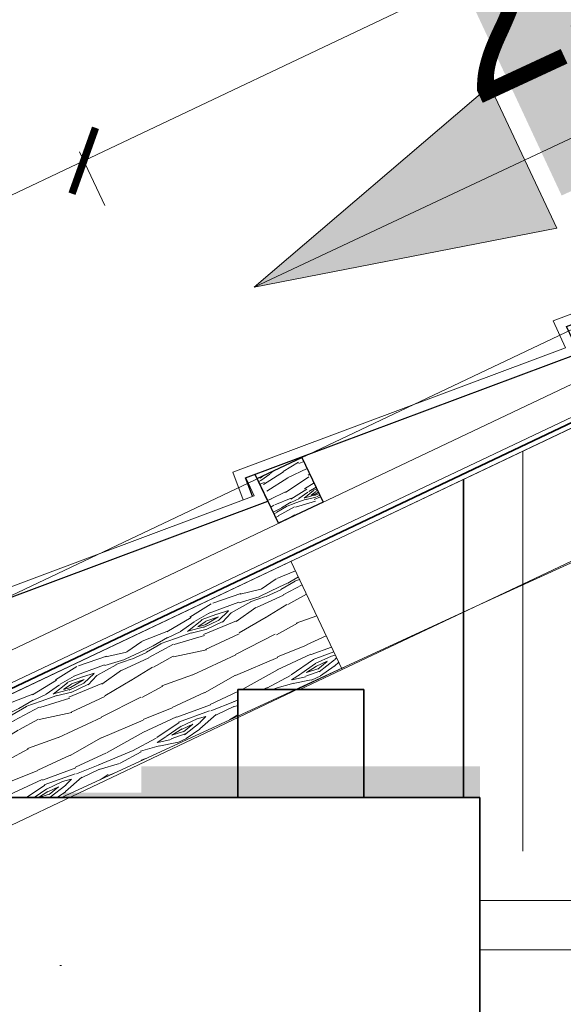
# Model space of a CAD drawing. Header units: millimetres. Extents: x -740 to 33545, y -26688 to 22494.
# Tile 175 of 256: x 8894 to 8949, y 13482 to 13581. Entities that reach past the tile are written whole.
import ezdxf
from ezdxf.lldxf.tags import DXFTag
from ezdxf.xclip import XClip

# ---------------------------------------------------------------- set-up
doc = ezdxf.new("R2010")
doc.units = ezdxf.units.MM
doc.header["$MEASUREMENT"] = 0
doc.header["$XCLIPFRAME"] = 0
doc.layers.get('Defpoints').update_dxf_attribs({"color": 252})
for name, color, linetype, lineweight in [('A_istniejące ściany', 252, 'Continuous', 35), ('A_izolacja', 252, 'Continuous', 9), ('A_l.przerywana', 252, 'ICAD_ISO03W100', 9), ('A_linie widokowe', 252, 'Continuous', 18), ('l. przekrojowa', 252, 'Continuous', 30), ('l.widokowa', 252, 'Continuous', 15), ('l.wypełnien', 252, 'Continuous', 5), ('wymiarowanie', 252, 'Continuous', 9)]:
    doc.layers.add(name, color=color, linetype=linetype, lineweight=lineweight)
doc.styles.add('Arial$001', font='arial.ttf', dxfattribs={"height": 1.791991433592})
doc.styles.add('styl2', font='simplex.shx')
doc.linetypes.add('BATTING', pattern='A,0.00254,-2.54,[134,ltypeshp.shx,S=2.54,R=0,X=-2.54,Y=0],-5.08,[134,ltypeshp.shx,S=2.54,R=180,X=2.54,Y=0],-2.54', length=10.16254)
tags = doc.linetypes.add('ICAD_ISO03W100', pattern=[30, 12, -18]).pattern_tags.tags
tags[6:7] = [DXFTag(74, 4), DXFTag(75, 0), DXFTag(340, '0'), DXFTag(46, 1.0), DXFTag(50, 0.0), DXFTag(44, 0.0), DXFTag(45, 0.0)]
tags[4:5] = [DXFTag(74, 4), DXFTag(75, 0), DXFTag(340, '0'), DXFTag(46, 1.0), DXFTag(50, 0.0), DXFTag(44, 0.0), DXFTag(45, 0.0)]
doc.dimstyles.new('Skala 1-50', dxfattribs={"dimtxt": 12, "dimasz": 5, "dimexe": 1, "dimexo": 1, "dimgap": 1.5, "dimtad": 1, "dimdec": 1, "dimrnd": 0.5, "dimtxsty": 'styl2', "dimblk": 'ARCHTICK', "dimcen": 5, "dimadec": 0, "dimazin": 0, "dimtfac": 1, "dimtdec": 1, "dimtmove": 1, "dimatfit": 3, "dimldrblk": 'ARCHTICK', "dimfxl": 0, "dimlwd": -1, "dimlwe": -1, "dimarcsym": 0})

# ---------------------------------------------------------------- blocks, each defined once
blk = doc.blocks.new('MF2E3E5B0')
at = {"true_color": 0xffffff}
blk.add_hatch(color=7, dxfattribs=at).paths.add_polyline_path([(84.43600267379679, 235.1401203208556), (84.43600267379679, 233.1876515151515), (88.67186720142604, 233.1876515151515), (88.67186720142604, 235.1401203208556)])
blk = doc.blocks.new('_ArchTick')
at = {"color": 0, "linetype": 'ByBlock', "const_width": 0.15}
blk.add_lwpolyline([(-0.5, -0.5), (0.5, 0.5)], dxfattribs=at)
blk = doc.blocks.new('*D1730')
at = {"layer": 'Defpoints', "color": 0}
for p in [(8715.796005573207, 13845.3221379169), (9285.313482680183, 13845.3221379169), (8739.065644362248, 13499.58975903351)]:
    blk.add_point(p, dxfattribs=at)
at = {"layer": 'wymiarowanie', "color": 0}
for p, q in [((8720.796005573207, 13845.3221379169), (8714.796005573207, 13845.3221379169)), ((8715.796005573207, 13499.58975903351), (8715.796005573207, 13845.3221379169)), ((8720.796005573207, 13499.58975903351), (8714.796005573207, 13499.58975903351))]:
    blk.add_line(p, q, dxfattribs=at)
at = {"layer": 'wymiarowanie', "color": 0, "xscale": 5, "yscale": 5, "zscale": 5}
for p, rotation in [((8715.796005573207, 13845.3221379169), 90), ((8715.796005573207, 13499.58975903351), 270)]:
    blk.add_blockref('_ArchTick', p, dxfattribs=dict(at, rotation=rotation))
at = {"layer": 'wymiarowanie', "color": 0, "insert": (8707.450005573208, 13672.45594847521), "char_height": 12, "attachment_point": 5, "rotation": 90, "style": 'styl2'}
blk.add_mtext('345,5', dxfattribs=at)
blk = doc.blocks.new('*D1761')
at = {"layer": 'Defpoints', "color": 0}
for p in [(8900.692276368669, 13566.87598462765), (8913.216103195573, 13540.47125995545), (8849.98845261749, 13510.48222744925)]:
    blk.add_point(p, dxfattribs=at)
at = {"layer": 'wymiarowanie', "color": 0}
for p, q in [((8837.464625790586, 13536.88695212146), (8900.692276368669, 13566.87598462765)), ((8902.834989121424, 13562.35837662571), (8900.263733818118, 13567.77950622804)), ((8839.607338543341, 13532.36934411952), (8837.036083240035, 13537.79047372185))]:
    blk.add_line(p, q, dxfattribs=at)
at = {"layer": 'wymiarowanie', "color": 0, "xscale": 5, "yscale": 5, "zscale": 5}
for p, rotation in [((8900.692276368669, 13566.87598462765), 25.37510224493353), ((8837.464625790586, 13536.88695212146), 205.3751022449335)]:
    blk.add_blockref('_ArchTick', p, dxfattribs=dict(at, rotation=rotation))
at = {"layer": 'wymiarowanie', "color": 0, "insert": (8865.735819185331, 13558.92893685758), "char_height": 12, "attachment_point": 5, "rotation": 25.375102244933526, "style": 'styl2'}
blk.add_mtext('70', dxfattribs=at)
blk = doc.blocks.new('*D2457')
at = {"layer": 'Defpoints', "color": 0}
for p in [(8976.514414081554, 13602.83861381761), (8989.037938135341, 13576.43374554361), (8913.215691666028, 13540.47212976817)]:
    blk.add_point(p, dxfattribs=at)
at = {"layer": 'wymiarowanie', "color": 0}
for p, q in [((8978.657075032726, 13598.32098124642), (8976.085881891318, 13603.74214033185)), ((8900.69216761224, 13566.87699804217), (8976.514414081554, 13602.83861381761)), ((8902.834828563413, 13562.35936547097), (8900.263635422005, 13567.78052455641))]:
    blk.add_line(p, q, dxfattribs=at)
at = {"layer": 'wymiarowanie', "color": 0, "xscale": 5, "yscale": 5, "zscale": 5}
for p, rotation in [((8976.514414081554, 13602.83861381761), 25.37444525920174), ((8900.69216761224, 13566.87699804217), 205.3744452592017)]:
    blk.add_blockref('_ArchTick', p, dxfattribs=dict(at, rotation=rotation))
at = {"layer": 'wymiarowanie', "color": 0, "insert": (8935.260739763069, 13591.90531274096), "char_height": 12, "attachment_point": 5, "rotation": 25.374445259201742, "style": 'styl2'}
blk.add_mtext('84', dxfattribs=at)

msp = doc.modelspace()

# ---------------------------------------------------------------- hatches: boundary and pattern name
for points in [[(8933.98304591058, 13595.60637564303), (8968.546353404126, 13611.64771931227), (8983.595449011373, 13579.39965729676), (8949.032141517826, 13563.35831362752)], [(8917.941702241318, 13554.09733171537), (8948.536017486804, 13560.05082008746), (8941.755655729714, 13574.4384169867)]]:
    msp.add_hatch(color=256).paths.add_polyline_path(points)
at = {"layer": 'l.wypełnien'}
h = msp.add_hatch(dxfattribs=at)
h.set_pattern_fill('WOOD8', color=256, scale=10, angle=25.37510224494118, style=0)
h.set_pattern_definition([(15.07030224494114, (6597.613373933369, -2799.52010767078), (58.49670824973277, 16.67738744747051), [1.11803, -110.68536]), (25.37510224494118, (6598.692956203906, -2799.229415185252), (4.749790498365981, 13.32064150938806), [1.1, -8.9]), (43.81000224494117, (6599.686829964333, -2798.758018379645), (13.78501727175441, 17.60605445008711), [0.94868, -30.67409]), (198.2501022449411, (6600.371436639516, -2798.101273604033), (67.53193360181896, 20.96277968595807), [0.8062300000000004, -79.81635000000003]), (200.1807022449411, (6599.605765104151, -2798.353755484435), (94.63757113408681, 33.81908506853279), [1.10454, -109.34907]), (219.4113022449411, (6598.56903708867, -2798.734800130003), (-22.82023576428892, -21.89147730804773), [1.23693, -39.99411999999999]), (34.83740224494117, (6598.33619121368, -2799.17727363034), (40.89066947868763, 30.46233003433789), [0.6082799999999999, -60.21934999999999]), (19.03490224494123, (6598.835449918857, -2798.82979593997), (-76.56715490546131, -25.2481712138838), [0.9055399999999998, -89.64830999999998]), (211.0857022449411, (6599.691473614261, -2798.534459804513), (-77.03150768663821, -47.60405496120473), [1.00499, -99.49377000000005]), (194.0652022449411, (6598.830806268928, -2799.053354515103), (40.42628617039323, 8.1065106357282), [0.5098999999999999, -50.48028999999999]), (20.18070224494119, (6596.843058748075, -2799.996148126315), (-94.6375711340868, -33.81908506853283), [1.10454, -109.34907]), (14.06520224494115, (6597.879786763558, -2799.615103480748), (-40.42628617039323, -8.106510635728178), [1.0198, -49.97039]), (25.37510224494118, (6598.869016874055, -2799.367265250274), (4.749790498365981, 13.32064150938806), [1.2, -8.8]), (45.93110224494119, (6599.953242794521, -2798.853014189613), (36.60526283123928, 39.49753126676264), [0.8544, -84.58564000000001]), (29.18920224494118, (6600.547497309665, -2798.239123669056), (122.2075663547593, 69.031225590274), [1.50333, -148.82963]), (20.18070224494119, (6601.859925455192, -2797.50595768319), (-94.6375711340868, -33.81908506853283), [1.10454, -109.34907]), (25.37510224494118, (6602.896653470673, -2797.124913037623), (4.749790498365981, 13.32064150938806), [1.1, -8.9]), (30.56950224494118, (6594.855311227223, -2800.938941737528), (86.06676105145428, 51.88943078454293), [1.104539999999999, -109.34907]), (20.18070224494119, (6595.806330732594, -2800.377192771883), (-94.6375711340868, -33.81908506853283), [1.10454, -109.34907]), (25.37510224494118, (6594.769602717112, -2800.75823741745), (4.749790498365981, 13.32064150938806), [0.6, -9.399999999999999]), (30.56950224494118, (6595.311715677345, -2800.501111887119), (86.06676105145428, 51.88943078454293), [1.104539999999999, -109.34907]), (25.37510224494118, (6596.262735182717, -2799.939362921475), (4.749790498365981, 13.32064150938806), [1, -9]), (35.67990224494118, (6597.166256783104, -2799.510820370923), (-49.92590115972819, -34.74772685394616), [1.11803, -110.68536]), (30.56950224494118, (6598.07442203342, -2798.85871924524), (86.06676105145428, 51.88943078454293), [1.104539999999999, -109.34907]), (20.18070224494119, (6599.025441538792, -2798.296970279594), (-94.6375711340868, -33.81908506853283), [1.10454, -109.34907]), (20.18070224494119, (6600.062169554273, -2797.915925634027), (-94.6375711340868, -33.81908506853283), [1.10454, -109.34907]), (17.24500224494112, (6601.098897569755, -2797.53488098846), (-58.49671674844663, -16.67734189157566), [1.41421, -69.29646000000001]), (25.37510224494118, (6602.449536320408, -2797.115625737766), (4.749790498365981, 13.32064150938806), [1.5, -8.5]), (12.84630224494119, (6604.659382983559, -2802.708172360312), (49.46150671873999, 12.39191648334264), [0.9219500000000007, -91.27349000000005]), (19.66450224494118, (6605.558260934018, -2802.503188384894), (-85.6023699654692, -29.53359919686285), [1.004990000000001, -99.49377000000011]), (33.50520224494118, (6604.659382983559, -2802.708172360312), (49.92587125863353, 34.74776225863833), [0.7071099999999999, -70.00357]), (34.83740224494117, (6605.248993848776, -2802.317840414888), (40.89066947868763, 30.46233003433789), [1.21655, -59.61106999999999]), (25.37510224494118, (6597.212295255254, -2805.90831053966), (4.749790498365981, 13.32064150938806), [1.2, -8.8]), (15.91280224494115, (6598.296521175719, -2805.394059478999), (-49.46150454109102, -12.39193165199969), [0.60828, -60.21935]), (227.1765022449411, (6598.881488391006, -2805.227286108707), (22.8202253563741, 21.89149288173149), [0.53852, -53.31313]), (218.3697022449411, (6598.515436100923, -2805.62226170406), (72.74611034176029, 56.63924296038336), [1.33417, -132.08247]), (18.25010224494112, (6605.653256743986, -2802.236775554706), (-67.53193360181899, -20.962779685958), [0.80623, -79.81635]), (32.50010224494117, (6605.653256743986, -2802.236775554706), (58.96109731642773, 39.03318064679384), [0.80623, -79.81635]), (25.37510224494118, (6597.298003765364, -2806.089014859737), (4.749790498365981, 13.32064150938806), [0.8, -9.200000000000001]), (219.4113022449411, (6598.020821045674, -2805.746180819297), (-22.82023576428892, -21.89147730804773), [0.8246199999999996, -40.40643999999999]), (22.00860224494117, (6599.157188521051, -2804.875164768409), (-148.8489224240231, -59.53149012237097), [1.702939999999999, -168.5909299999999]), (23.08450224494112, (6600.736029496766, -2804.236994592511), (-221.1305925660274, -93.81503505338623), [2.502000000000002, -247.6979200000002]), (28.55490224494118, (6603.03768775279, -2803.255990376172), (149.3132894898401, 81.88737081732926), [1.80278, -178.47479]), (34.83740224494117, (6604.621172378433, -2802.394261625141), (40.89066947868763, 30.46233003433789), [1.82483, -59.0028]), (35.67990224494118, (6597.59798355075, -2806.721479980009), (-49.92590115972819, -34.74772685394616), [1.11803, -110.68536]), (41.32050224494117, (6598.506148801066, -2806.069378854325), (-31.8554401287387, -26.17691756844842), [1.456019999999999, -71.34507999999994]), (25.37510224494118, (6599.599662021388, -2805.108010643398), (4.749790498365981, 13.32064150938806), [1.3, -8.7]), (17.24500224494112, (6600.774240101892, -2804.550905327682), (-58.49671674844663, -16.67734189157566), [1.41421, -69.29646000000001]), (28.95140224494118, (6602.124878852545, -2804.131650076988), (131.2428602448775, 73.3165175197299), [1.60312, -158.70907]), (16.62890224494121, (6603.527659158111, -2803.355629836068), (67.53194952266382, 20.96272176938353), [1.31529, -130.21417]), (11.33890224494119, (6604.787945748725, -2802.979228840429), (-31.39107012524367, -3.821080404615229), [1.23693, -39.99412]), (25.37510224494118, (6606.000734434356, -2802.736034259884), (4.749790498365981, 13.32064150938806), [0.7000000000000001, -9.3]), (200.1807022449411, (6599.157188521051, -2804.875164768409), (94.63757113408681, 33.81908506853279), [2.209070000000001, -108.24454]), (20.61150224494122, (6596.912315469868, -2805.275845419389), (-103.6727738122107, -38.10454511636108), [2.40832, -118.00763]), (25.37510224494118, (6599.166475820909, -2804.428047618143), (4.749790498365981, 13.32064150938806), [2.3, -7.7]), (29.46070224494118, (6601.244575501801, -2803.442399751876), (113.1724004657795, 64.74571326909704), [2.807129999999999, -137.54955]), (25.37510224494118, (6603.688727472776, -2802.061776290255), (4.749790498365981, 13.32064150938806), [2.5, -7.5]), (32.50010224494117, (6597.812254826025, -2807.173240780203), (58.96109731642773, 39.03318064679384), [2.41868, -78.2039]), (31.71530224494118, (6599.85214390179, -2805.873682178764), (67.99629036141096, 43.31863175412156), [1.81108, -88.74277000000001]), (22.88550224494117, (6601.392774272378, -2804.921601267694), (-203.0602494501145, -85.2439814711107), [2.30217, -227.91512]), (18.85530224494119, (6603.513728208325, -2804.026305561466), (-247.7718886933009, -84.31541852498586), [3.52278, -348.7555199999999]), (28.38790224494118, (6595.026728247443, -2801.300350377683), (158.3484450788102, 86.17291224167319), [1.90263, -188.36035]), (17.24500224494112, (6596.700565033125, -2800.395767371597), (-58.49671674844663, -16.67734189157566), [2.12132, -68.58936000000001]), (22.98920224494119, (6598.726523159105, -2799.766884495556), (-212.0953244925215, -89.52972853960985), [2.40208, -237.80616]), (35.99480224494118, (6600.93782925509, -2798.828734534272), (-90.81647597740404, -65.21017876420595), [1.62788, -161.16032]), (25.37510224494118, (6602.254901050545, -2797.872009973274), (4.749790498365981, 13.32064150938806), [2, -8]), (22.19530224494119, (6594.512477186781, -2800.216124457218), (-157.8840637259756, -63.8171006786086), [1.802779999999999, -178.4747899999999]), (31.38410224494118, (6596.181670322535, -2799.535100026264), (-86.06673520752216, -51.88946382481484), [1.9105, -189.13923]), (32.08490224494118, (6597.812652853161, -2798.54016486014), (-77.03155376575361, -47.60399454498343), [1.71172, -169.4607]), (19.66450224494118, (6599.26293106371, -2797.630938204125), (-85.6023699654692, -29.53359919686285), [2.009980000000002, -98.4887800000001]), (13.28030224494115, (6601.155682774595, -2796.954557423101), (-89.88781126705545, -20.49833071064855), [1.431779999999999, -141.7464299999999]), (34.83740224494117, (6602.549175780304, -2796.625654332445), (40.89066947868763, 30.46233003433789), [1.21655, -59.61106999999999]), (29.18920224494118, (6595.326708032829, -2801.932815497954), (122.2075663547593, 69.031225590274), [1.50333, -148.82963]), (12.57080224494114, (6596.639136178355, -2801.199649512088), (-130.314096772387, -28.60480758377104), [2.2561, -223.35418]), (25.37510224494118, (6598.841154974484, -2800.70861670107), (4.749790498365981, 13.32064150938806), [2.5, -7.5]), (30.81540224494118, (6601.099958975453, -2799.637260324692), (-95.10198176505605, -56.17483801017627), [2.109499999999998, -208.8407299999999]), (32.08490224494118, (6602.911645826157, -2798.556616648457), (-77.03155376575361, -47.60399454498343), [1.71172, -169.4607]), (25.37510224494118, (6594.212497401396, -2799.583659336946), (4.749790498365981, 13.32064150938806), [1.7, -8.299999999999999]), (33.50520224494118, (6595.748484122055, -2798.855137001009), (49.92587125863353, 34.74776225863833), [2.82843, -67.88225]), (22.98920224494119, (6598.10692758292, -2797.293809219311), (-212.0953244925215, -89.52972853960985), [2.40208, -237.80616]), (19.84760224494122, (6600.318233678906, -2796.355659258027), (198.3103399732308, 71.92364307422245), [3.114480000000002, -308.3337500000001]), (32.21790224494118, (6598.112234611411, -2807.805705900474), (-145.0277810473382, -90.92273514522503), [2.51794, -249.2756299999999]), (25.37510224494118, (6600.242475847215, -2806.46329304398), (4.749790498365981, 13.32064150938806), [2.8, -7.199999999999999]), (21.72290224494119, (6602.7723363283, -2805.263373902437), (-288.6625012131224, -114.7778774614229), [4.70956, -466.24691]), (25.37510224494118, (6596.612335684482, -2804.643380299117), (4.749790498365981, 13.32064150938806), [2.4, -7.6]), (30.13870224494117, (6598.780787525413, -2803.614878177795), (95.10199537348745, 56.17482411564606), [2.408319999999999, -118.00763]), (23.52750224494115, (6600.863530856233, -2802.405671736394), (-275.3418855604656, -119.5276022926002), [3.101610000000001, -307.0596400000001]), (22.64880224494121, (6603.70730207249, -2801.167541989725), (-184.989731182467, -76.67333135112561), [2.10238, -208.13558]), (20.18070224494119, (6595.9266676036, -2803.197745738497), (-94.6375711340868, -33.81908506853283), [2.20907, -108.24454]), (25.37510224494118, (6598.000123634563, -2802.435656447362), (4.749790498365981, 13.32064150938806), [3.2, -6.800000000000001]), (27.28430224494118, (6600.891392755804, -2801.064320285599), (257.7357259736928, 133.312770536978), [3.00167, -297.16495]), (28.95140224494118, (6603.559103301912, -2799.688340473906), (131.2428602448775, 73.3165175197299), [1.60312, -158.70907])])
h.paths.add_polyline_path([(8924.905982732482, 13532.36325257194), (8920.388374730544, 13530.22053981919), (8918.245661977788, 13534.73814782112), (8922.763269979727, 13536.88086057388)])
h = msp.add_hatch(dxfattribs=at)
h.set_pattern_fill('WOOD8', color=256, scale=15, angle=25, style=0)
h.set_pattern_definition([(374.6952, (-0.6669097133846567, 12.43302985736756), (87.90695533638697, 24.44110250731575), [1.677045, -166.02804]), (25, (0.9552836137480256, 12.85845765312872), (7.255342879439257, 19.93389073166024), [1.65, -13.35]), (43.4349, (2.450691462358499, 13.55577778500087), (20.84997571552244, 26.27314570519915), [1.42302, -46.011135]), (197.875, (3.484028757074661, 14.53415094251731), (101.501585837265, 30.78032644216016), [1.209345, -119.724525]), (199.8056, (2.333066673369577, 14.16295519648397), (142.2854208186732, 49.79819162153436), [1.65681, -164.023605]), (219.0362, (0.7742660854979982, 13.60158123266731), (-34.44459622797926, -32.61241563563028), [1.855395, -59.99118]), (34.46230000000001, (0.4206596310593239, 12.9401717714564), (61.63383241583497, 45.29096604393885), [0.91242, -90.329025]), (378.6598000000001, (1.172943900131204, 13.45647437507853), (-115.0962102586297, -37.11954935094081), [1.35831, -134.472465]), (210.7106, (2.459852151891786, 13.89106286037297), (-116.0122611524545, -70.64809635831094), [1.507485, -149.240655]), (193.6901, (1.163783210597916, 13.12118929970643), (60.71773636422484, 11.7625158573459), [0.76485, -75.720435]), (379.8056, (-1.827032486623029, 11.72654903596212), (-142.2854208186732, -49.79819162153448), [1.65681, -164.023605]), (373.6901, (-0.2682318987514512, 12.28792299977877), (-60.71773636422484, -11.76251585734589), [1.5297, -74.955585]), (25, (1.218015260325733, 12.64995805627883), (7.255342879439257, 19.93389073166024), [1.8, -13.2]), (45.556, (2.849369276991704, 13.41067092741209), (55.29458663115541, 58.88556050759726), [1.2816, -126.87846]), (28.8141, (3.746760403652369, 14.32565134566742), (183.9853135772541, 102.3445308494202), [2.254995, -223.244445]), (379.8056, (5.722560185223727, 15.41248860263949), (-142.2854208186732, -49.79819162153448), [1.65681, -164.023605]), (25, (7.281360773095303, 15.97386256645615), (7.255342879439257, 19.93389073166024), [1.65, -13.35]), (30.1944, (-4.817848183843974, 10.33190877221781), (129.6069335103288, 76.98729539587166), [1.65681, -164.023605]), (379.8056, (-3.385833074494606, 11.16517507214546), (-142.2854208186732, -49.79819162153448), [1.65681, -164.023605]), (25, (-4.944633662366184, 10.60380110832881), (7.255342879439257, 19.93389073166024), [0.8999999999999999, -14.1]), (30.1944, (-4.128956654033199, 10.98415754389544), (129.6069335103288, 76.98729539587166), [1.65681, -164.023605]), (25, (-2.696941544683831, 11.81742384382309), (7.255342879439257, 19.93389073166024), [1.5, -13.5]), (35.30480000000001, (-1.337479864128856, 12.45135123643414), (-75.22847245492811, -51.63019678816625), [1.677045, -166.02804]), (30.1944, (0.03114250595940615, 13.42056370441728), (129.6069335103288, 76.98729539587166), [1.65681, -164.023605]), (379.8056, (1.463157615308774, 14.25383000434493), (-142.2854208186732, -49.79819162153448), [1.65681, -164.023605]), (379.8056, (3.02195820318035, 14.81520396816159), (-142.2854208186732, -49.79819162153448), [1.65681, -164.023605]), (376.8699, (4.580758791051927, 15.37657793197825), (-87.90696763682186, -24.4410340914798), [2.121315, -103.94469]), (25, (6.610790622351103, 15.99218394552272), (7.255342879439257, 19.93389073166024), [2.25, -12.75]), (372.4712000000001, (9.87057030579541, 7.581842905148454), (74.31235979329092, 18.10176025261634), [1.382925, -136.910235]), (379.2894000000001, (11.2208712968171, 7.880485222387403), (-128.690825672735, -43.45882700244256), [1.507485, -149.240655]), (33.13010000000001, (9.87057030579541, 7.581842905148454), (75.22842795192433, 51.63025018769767), [1.060665, -105.005355]), (34.46230000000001, (10.75880074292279, 8.161538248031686), (61.63383241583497, 45.29096604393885), [1.824825, -89.416605]), (25, (-1.331247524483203, 2.854869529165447), (7.255342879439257, 19.93389073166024), [1.8, -13.2]), (375.5377, (0.3001064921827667, 3.615582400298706), (-74.31235667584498, -18.10178302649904), [0.91242, -90.329025]), (226.8014, (1.179176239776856, 3.859992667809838), (34.44458076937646, 32.61243909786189), [0.8077799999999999, -79.969695]), (217.9946, (0.6262308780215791, 3.271136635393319), (109.6730291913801, 84.24267088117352), [2.001255, -198.123705]), (377.875, (11.36597815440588, 8.279163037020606), (-101.5015858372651, -30.7803264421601), [1.209345, -119.724525]), (32.125, (11.36597815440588, 8.279163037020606), (88.82305976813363, 57.96951333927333), [1.209345, -119.724525]), (25, (-1.204462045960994, 2.582977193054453), (7.255342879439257, 19.93389073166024), [1.2, -13.8]), (219.0362, (-0.1168927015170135, 3.090119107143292), (-34.44459622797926, -32.61241563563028), [1.23693, -60.60966000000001]), (381.6335, (1.596175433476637, 4.385455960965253), (-223.853203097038, -87.83361267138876), [2.55441, -252.886395]), (382.7094, (3.970653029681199, 5.32718636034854), (-332.6100520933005, -138.5480159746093), [3.753, -371.54688]), (28.1798, (7.432699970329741, 6.776058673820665), (224.7692753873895, 121.3621549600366), [2.70417, -267.712185]), (34.46230000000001, (9.81633825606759, 8.05307414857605), (61.63383241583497, 45.29096604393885), [2.737245, -88.50420000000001]), (35.30480000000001, (-0.760712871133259, 1.63135401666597), (-75.22847245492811, -51.63019678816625), [1.677045, -166.02804]), (40.9454, (0.6079094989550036, 2.600566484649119), (-48.03919571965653, -38.95171180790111), [2.18403, -107.01762]), (25, (2.257584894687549, 4.031849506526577), (7.255342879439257, 19.93389073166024), [1.95, -13.05]), (376.8699, (4.024885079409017, 4.855955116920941), (-87.90696763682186, -24.4410340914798), [2.121315, -103.94469]), (28.5763, (6.054916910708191, 5.471561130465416), (197.5800458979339, 108.6836036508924), [2.40468, -238.063605]), (376.2538000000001, (8.166662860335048, 6.621791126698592), (101.5016091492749, 30.78023941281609), [1.972935, -195.321255]), (370.9638, (10.06074852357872, 7.174004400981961), (-47.12311945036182, -5.423234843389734), [1.855395, -59.99118]), (25, (11.88228075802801, 7.526878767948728), (7.255342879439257, 19.93389073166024), [1.05, -13.95]), (199.8056, (1.596175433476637, 4.385455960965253), (142.2854208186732, 49.79819162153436), [3.313605, -162.36681]), (380.2364000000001, (-1.774996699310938, 3.80649270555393), (-155.8800179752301, -56.13751749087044), [3.61248, -177.011445]), (25, (1.614496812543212, 5.056026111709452), (7.255342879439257, 19.93389073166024), [3.45, -11.55]), (29.08560000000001, (4.741258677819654, 6.514059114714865), (170.3907710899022, 96.00512621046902), [4.210694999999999, -206.324325]), (25, (8.420965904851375, 8.560948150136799), (7.255342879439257, 19.93389073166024), [3.75, -11.25]), (32.125, (-0.4437491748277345, 0.9516231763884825), (88.82305976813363, 57.96951333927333), [3.62802, -117.30585]), (31.3402, (2.62878064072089, 2.880887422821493), (102.4176423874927, 64.30882589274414), [2.71662, -133.114155]), (382.5104000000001, (4.949026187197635, 4.293849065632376), (-305.4209498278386, -125.8691633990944), [3.453255, -341.87268]), (378.4802, (8.139180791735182, 5.615935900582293), (-372.4778528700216, -124.0372767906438), [5.28417, -523.13328]), (28.0128, (-4.564277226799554, 9.78812409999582), (238.3638027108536, 127.7016033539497), [2.853945, -282.540525]), (376.8699, (-2.044692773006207, 11.12853231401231), (-87.90696763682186, -24.4410340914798), [3.18198, -102.88404]), (382.6141000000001, (1.000354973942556, 12.05194133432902), (-319.0153583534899, -132.2089210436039), [3.60312, -356.70924]), (35.6197, (4.326455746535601, 13.43742090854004), (-136.86216407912, -96.92134657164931), [2.44182, -241.74048]), (25, (6.311416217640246, 14.85954324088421), (7.255342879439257, 19.93389073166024), [3, -12]), (381.8202000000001, (-5.324990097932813, 11.41947811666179), (-237.4477096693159, -94.17316490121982), [2.70417, -267.712185]), (31.009, (-2.814566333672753, 12.42460125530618), (-129.6068950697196, -76.987345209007), [2.86575, -283.708845]), (31.7098, (-0.3583746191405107, 13.90095563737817), (-116.0123296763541, -70.64800528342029), [2.56758, -254.19105]), (379.2894000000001, (1.825924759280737, 15.25052454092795), (-128.690825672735, -43.45882700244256), [3.01497, -147.73317]), (372.9052, (4.671633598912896, 16.24648699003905), (-135.0301227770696, -29.86413131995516), [2.14767, -212.619645]), (34.46230000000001, (6.765058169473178, 16.72614683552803), (61.63383241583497, 45.29096604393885), [1.824825, -89.416605]), (28.8141, (-4.12052805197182, 8.836500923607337), (183.9853135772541, 102.3445308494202), [2.254995, -223.244445]), (372.1957, (-2.144728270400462, 9.923338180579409), (-195.7478578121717, -41.62659654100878), [3.38415, -335.03127]), (25, (1.163051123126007, 10.63824760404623), (7.255342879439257, 19.93389073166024), [3.75, -11.25]), (30.4403, (4.561705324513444, 12.22306608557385), (-143.2015572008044, -83.32654185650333), [3.16425, -313.261095]), (31.7098, (7.289789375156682, 13.82620594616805), (-116.0123296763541, -70.64800528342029), [2.56758, -254.19105]), (25, (-5.768739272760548, 12.37110129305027), (7.255342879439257, 19.93389073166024), [2.55, -12.45]), (33.13010000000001, (-3.45765441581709, 13.44877786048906), (75.22842795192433, 51.63025018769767), [4.242645, -101.823375]), (382.6141000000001, (0.09526733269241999, 15.76755923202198), (-319.0153583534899, -132.2089210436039), [3.60312, -356.70924]), (379.4725000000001, (3.421368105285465, 17.153038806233), (298.1654314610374, 105.9357284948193), [4.67172, -462.500625]), (31.8428, (0, 0), (-218.4298785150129, -134.9569950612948), [3.77691, -373.913445]), (25, (3.208475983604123, 1.992656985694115), (7.255342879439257, 19.93389073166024), [4.2, -10.8]), (381.3478000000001, (7.014968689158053, 3.767653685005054), (-434.1116011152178, -169.3284367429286), [7.06434, -699.370365]), (25, (-2.218745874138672, 4.758115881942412), (7.255342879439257, 19.93389073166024), [3.6, -11.4]), (29.7636, (1.043962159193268, 6.279541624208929), (143.2015774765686, 83.3265208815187), [3.61248, -177.011445]), (383.1524, (4.179884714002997, 8.072859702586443), (-414.1777485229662, -176.5836808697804), [4.652415, -460.58946]), (382.2737000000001, (8.457608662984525, 9.902088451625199), (-278.2315888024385, -113.1909177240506), [3.15357, -312.20337]), (379.8056, (-3.233029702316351, 6.933254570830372), (-142.2854208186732, -49.79819162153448), [3.313605, -162.36681]), (25, (-0.1154285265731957, 8.056002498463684), (7.255342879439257, 19.93389073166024), [4.8, -10.2]), (26.9092, (4.234848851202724, 10.08457015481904), (387.9044465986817, 197.4338840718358), [4.502505, -445.747425]), (28.5763, (8.249841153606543, 12.12229850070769), (197.5800458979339, 108.6836036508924), [2.40468, -238.063605])])
h.paths.add_polyline_path([(8926.766864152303, 13515.56311260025), (8922.106901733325, 13513.41516117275), (8916.287955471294, 13513.41516117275), (8916.287955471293, 13510.73299063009), (8898.427490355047, 13502.50043249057), (8888.17426038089, 13502.50043249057), (8888.17426038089, 13499.02756427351), (8878.427490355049, 13499.02756427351), (8868.427490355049, 13499.02756427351), (8867.187362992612, 13499.02756427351), (8866.59098427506, 13500.27718162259), (8921.655140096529, 13526.39424818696)])
h.paths.add_polyline_path([(8863.956342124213, 13499.02756427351), (8867.187362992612, 13499.02756427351), (8868.427490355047, 13496.42907337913), (8868.427490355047, 13487.86687621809), (8865.237554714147, 13486.35388178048), (8858.427490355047, 13486.35388178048), (8858.427490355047, 13495.21945983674), (8858.427490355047, 13496.40521607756)])

# ---------------------------------------------------------------- linework, layer by layer
at = {"linetype": 'Continuous', "lineweight": 5}
for points in [[(8972.184596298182, 13579.56503197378), (8917.941702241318, 13554.09733171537), (8917.941702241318, 13554.09733171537)], [(8863.70577612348, 13498.90872019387), (8990.871934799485, 13559.22394670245), (8990.871934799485, 13559.22394670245)], [(8961.104492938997, 13531.27562628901), (8940.763407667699, 13522.01464437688), (8940.763407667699, 13522.01464437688)], [(8940.763407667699, 13522.01464437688), (8898.427490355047, 13502.50043249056), (8898.427490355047, 13502.50043249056)], [(8895.119996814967, 13502.50043249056), (8898.427490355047, 13502.50043249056), (8898.427490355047, 13502.50043249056)], [(8898.427490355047, 13502.50043249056), (8940.763407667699, 13502.50043249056), (8940.763407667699, 13502.50043249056)], [(8929.021805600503, 13502.50043249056), (8916.287955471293, 13502.50043249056), (8916.287955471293, 13502.50043249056)], [(8898.427490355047, 13485.51076840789), (8898.262115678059, 13485.51076840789), (8898.262115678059, 13485.51076840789)]]:
    msp.add_lwpolyline(points, dxfattribs=at)
msp.add_lwpolyline([(8917.941702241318, 13554.09733171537), (8948.536017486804, 13560.05082008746), (8941.755655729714, 13574.4384169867)], close=True, dxfattribs=at)
at = {"linetype": 'Continuous', "lineweight": 15}
msp.add_lwpolyline([(8940.763407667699, 13475.08441181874), (8940.763407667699, 13492.24720251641), (8940.763407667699, 13492.24720251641)], dxfattribs=at)
at = {"layer": 'A_istniejące ściany'}
for points in [[(8916.287955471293, 13502.50043249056), (8916.287955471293, 13513.41516117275), (8916.287955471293, 13513.41516117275)], [(8916.287955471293, 13513.41516117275), (8929.021805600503, 13513.41516117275), (8929.021805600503, 13513.41516117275)], [(8929.021805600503, 13513.41516117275), (8929.021805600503, 13502.50043249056), (8929.021805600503, 13502.50043249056)], [(8940.763407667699, 13502.50043249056), (8888.174260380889, 13502.50043249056), (8888.174260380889, 13502.50043249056)]]:
    msp.add_lwpolyline(points, dxfattribs=at)
at = {"layer": 'A_istniejące ściany', "linetype": 'Continuous'}
msp.add_lwpolyline([(8940.763407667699, 13502.50043249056), (8940.763407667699, 13475.08441181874)], dxfattribs=at)
at = {"layer": 'A_izolacja', "linetype": 'ICAD_ISO03W100', "lineweight": 35, "ltscale": 0.2}
msp.add_line((8855.956727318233, 13495.78671720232), (8997.262704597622, 13562.80849497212), dxfattribs=at)
at = {"layer": 'A_izolacja'}
msp.add_line((8855.958069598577, 13496.34074405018), (8997.048433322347, 13563.26025577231), dxfattribs=at)
at = {"layer": 'A_izolacja', "linetype": 'BATTING', "ltscale": 0.6}
msp.add_lwpolyline([(8945.104492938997, 13497.08441181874), (8945.104492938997, 13537.51633477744)], dxfattribs=at)
at = {"layer": 'A_izolacja', "lineweight": 35}
msp.add_lwpolyline([(8939.104492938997, 13502.50043249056), (8939.104492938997, 13534.67051979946)], dxfattribs=at)
at = {"layer": 'A_izolacja', "linetype": 'BATTING', "ltscale": 0.5}
msp.add_lwpolyline([(9089.931366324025, 13492.08441181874), (8940.763407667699, 13492.08441181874)], dxfattribs=at)
at = {"layer": 'A_izolacja', "linetype": 'Continuous'}
msp.add_lwpolyline([(9089.931366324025, 13487.08441181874), (8940.763407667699, 13487.08441181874)], dxfattribs=at)
at = {"layer": 'A_l.przerywana', "ltscale": 0.3}
msp.add_line((8856.8234393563, 13505.60543430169), (8993.180789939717, 13570.2800660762), dxfattribs=at)
at = {"layer": 'A_linie widokowe', "linetype": 'Continuous'}
msp.add_lwpolyline([(8922.542125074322, 13513.41516117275), (8990.871934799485, 13545.66322318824), (8990.871934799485, 13545.66322318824)], dxfattribs=at)
at = {"layer": 'l. przekrojowa'}
msp.add_lwpolyline([(8918.245661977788, 13534.73814782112), (8922.763269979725, 13536.88086057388), (8924.905982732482, 13532.36325257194), (8920.388374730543, 13530.22053981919), (8918.245661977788, 13534.73814782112)], dxfattribs=at)
at = {"layer": 'l.widokowa'}
for p, q in [((8858.966152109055, 13501.08782629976), (8995.762805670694, 13565.97082057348)), ((8927.288855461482, 13529.06633344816), (8997.476975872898, 13562.35673417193)), ((8855.955385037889, 13495.23269035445), (8922.106901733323, 13526.60851985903)), ((8921.654729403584, 13526.39511839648), (8926.826342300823, 13515.43708547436)), ((8865.237554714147, 13486.35388178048), (8927.249412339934, 13515.76626065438))]:
    msp.add_line(p, q, dxfattribs=at)
at = {"layer": 'l.widokowa', "lineweight": 30}
for points in [[(8917.762534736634, 13532.95093635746), (8917.064952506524, 13534.8196465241), (8950.805170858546, 13547.41473868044), (8949.5327951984, 13550.13154934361), (8982.549269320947, 13562.4564705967), (8981.276893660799, 13565.17328125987)], [(8854.522401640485, 13502.9393373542), (8853.824819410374, 13504.80804752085), (8887.565037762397, 13517.40313967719), (8886.29266210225, 13520.11995034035), (8919.309136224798, 13532.44487159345), (8918.03676056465, 13535.16168225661)]]:
    msp.add_lwpolyline(points, dxfattribs=at)
at = {"layer": 'l.widokowa'}
for points in [[(8916.825681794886, 13532.60121280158), (8915.778376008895, 13535.40677590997), (8949.43974678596, 13547.97243457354), (8948.167371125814, 13550.6892452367), (8981.18384524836, 13563.0141664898), (8980.371290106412, 13564.74915603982)], [(8853.585548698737, 13502.58961379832), (8852.538242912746, 13505.39517690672), (8886.19961368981, 13517.96083557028), (8884.927238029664, 13520.67764623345), (8917.943712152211, 13533.00256748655), (8917.131157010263, 13534.73755703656)]]:
    msp.add_lwpolyline(points, dxfattribs=at)
at = {"layer": 'wymiarowanie', "linetype": 'ICAD_ISO03W100', "ltscale": 0.2}
msp.add_line((8898.500367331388, 13502.50043249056), (8795.517724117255, 13502.50043249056), dxfattribs=at)

# ---------------------------------------------------------------- block references
ref = msp.add_blockref('MF2E3E5B0', (8054.520513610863, 11171.87510949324), dxfattribs=dict(xscale=9.994634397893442, yscale=9.994634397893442, zscale=9.994634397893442))
XClip(ref).set_block_clipping_path([(85.24677361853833, 233.2372905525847), (88.68841354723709, 233.2372905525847), (88.68841354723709, 233.5020320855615), (85.24677361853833, 233.5020320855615), (85.24677361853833, 233.2372905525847)])
ref = msp.add_blockref('MF2E3E5B0', (8054.520513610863, 11171.87510949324), dxfattribs=dict(xscale=9.994634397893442, yscale=9.994634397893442, zscale=9.994634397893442))
XClip(ref).set_block_clipping_path([(84.45254901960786, 232.9725490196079), (88.68841354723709, 232.9725490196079), (88.68841354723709, 233.2372905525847), (84.45254901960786, 233.2372905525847), (84.45254901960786, 232.9725490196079)])

# ---------------------------------------------------------------- texts
at = {"style": 'Arial$001'}
msp.add_text('25°', height=14.85244620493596, rotation=24.89919218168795, dxfattribs=at).set_placement((8940.101908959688, 13572.28854618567))

# ---------------------------------------------------------------- dimensions: what is measured, and where the dimension line sits
at = {"layer": 'wymiarowanie'}
dim = msp.add_linear_dim(base=(8715.796005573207, 13845.3221379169), p1=(8739.065644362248, 13499.58975903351), p2=(9285.313482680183, 13845.3221379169), angle=90, dimstyle='Skala 1-50', dxfattribs=at)
dim.commit()
dim.dimension.update_dxf_attribs({"geometry": '*D1730', "text_midpoint": (8707.450005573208, 13672.45594847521)})
for p1, p2, distance, picture, middle in [((8913.215691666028, 13540.47212976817), (8989.037938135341, 13576.43374554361), 29.224231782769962, '*D2457', (8935.260739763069, 13591.90531274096)), ((8849.98845261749, 13510.48222744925), (8913.216103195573, 13540.47125995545), 29.22423178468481, '*D1761', (8865.735819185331, 13558.92893685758))]:
    dim = msp.add_aligned_dim(p1=p1, p2=p2, distance=distance, dimstyle='Skala 1-50', dxfattribs=at)
    dim.commit()
    dim.dimension.update_dxf_attribs({"geometry": picture, "text_midpoint": middle})

doc.saveas('drawing.dxf')
